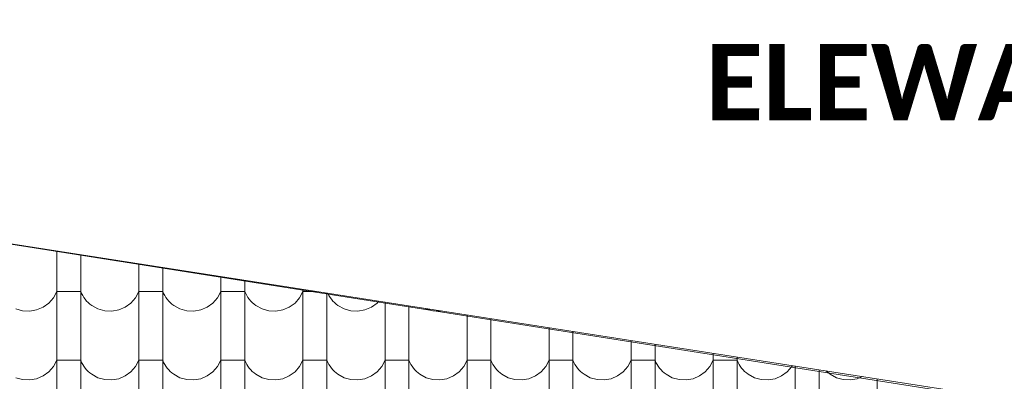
# Model space of a CAD drawing. Header units: millimetres. Extents: x -68772 to 137055, y -73300 to 19650.
# Tile 129 of 212: x 84814 to 87388, y -52340 to -51393. Entities that reach past the tile are written whole.
import ezdxf

# ---------------------------------------------------------------- set-up
doc = ezdxf.new("R2010")
doc.units = ezdxf.units.MM
doc.header["$MEASUREMENT"] = 0
for name, color, linetype, lineweight in [('Nowe_810-G Ogólne_Nr_pióra__1', 7, 'Continuous', 18), ('Nowe_810-G Ogólne_Nr_pióra__26', 13, 'Continuous', 18), ('Nowe_NIEWIDOCZNE DACHY_Nr_pióra__1', 7, 'Continuous', 18), ('TABELKA_Nr_pióra__7', 7, 'Continuous', 5)]:
    doc.layers.add(name, color=color, linetype=linetype, lineweight=lineweight)
doc.styles.add('GENERATED_STYLE_5', font='calibrib.ttf')

# ---------------------------------------------------------------- blocks, each defined once
blk = doc.blocks.new('*X68')
at = {"layer": 'Nowe_810-G Ogólne_Nr_pióra__26', "color": 13, "linetype": 'Continuous', "lineweight": 18}
for p, q in [((84910.8, -51998.6), (84910.8, -52034.4)), ((84973.2, -52008.3), (84973.2, -52034.4)), ((84910.8, -52034.4), (84910.8, -52214.5)), ((84973.2, -52034.4), (84973.2, -52214.5)), ((85125.3, -52032.1), (85125.3, -52034.4)), ((85125.3, -52034.4), (85125.3, -52214.5)), ((85187.7, -52041.8), (85187.7, -52214.5)), ((85339.8, -52065.6), (85339.8, -52214.5)), ((85402.2, -52075.4), (85402.2, -52214.5)), ((84890, -52134.9), (84902.1, -52121)), ((84902.1, -52121), (84910.8, -52104.7)), ((84942, -52104.7), (84910.8, -52104.7)), ((84973.2, -52104.7), (84942, -52104.7)), ((84973.2, -52104.7), (84975.6, -52110.1)), ((84975.6, -52110.1), (84978.4, -52115.4)), ((84978.4, -52115.4), (84981.5, -52120.4)), ((84981.5, -52120.4), (84985, -52125.2)), ((85104.5, -52134.9), (85116.6, -52121)), ((85116.6, -52121), (85125.3, -52104.7)), ((85156.5, -52104.7), (85125.3, -52104.7)), ((85187.7, -52104.7), (85156.5, -52104.7)), ((85187.7, -52104.7), (85190.1, -52110.1)), ((85190.1, -52110.1), (85192.9, -52115.4)), ((85192.9, -52115.4), (85196, -52120.4)), ((85196, -52120.4), (85199.5, -52125.2)), ((85319, -52134.9), (85331.1, -52121)), ((85331.1, -52121), (85339.8, -52104.7)), ((85371, -52104.7), (85339.8, -52104.7)), ((85402.2, -52104.7), (85371, -52104.7)), ((85402.2, -52104.7), (85404.6, -52110.1)), ((85404.6, -52110.1), (85407.4, -52115.4)), ((85407.4, -52115.4), (85410.5, -52120.4)), ((85410.5, -52120.4), (85414, -52125.2)), ((85533.5, -52134.9), (85545.6, -52121)), ((85545.6, -52121), (85554.3, -52104.7)), ((85554.3, -52099.1), (85554.3, -52214.5)), ((85585.5, -52104.7), (85554.3, -52104.7)), ((85590.1, -52104.7), (85585.5, -52104.7)), ((85616.7, -52108.9), (85616.7, -52214.5)), ((85618.7, -52109.2), (85619.1, -52110.1)), ((85619.1, -52110.1), (85621.9, -52115.4)), ((85621.9, -52115.4), (85625, -52120.4)), ((85625, -52120.4), (85628.5, -52125.2)), ((84858.1, -52153), (84875.1, -52145.8)), ((84875.1, -52145.8), (84890, -52134.9)), ((84985, -52125.2), (84988.8, -52129.7)), ((84988.8, -52129.7), (84992.9, -52133.9)), ((84992.9, -52133.9), (84997.4, -52137.8)), ((84997.4, -52137.8), (85002.1, -52141.4)), ((85002.1, -52141.4), (85018.3, -52150.3)), ((85072.6, -52153), (85089.6, -52145.8)), ((85089.6, -52145.8), (85104.5, -52134.9)), ((85199.5, -52125.2), (85203.3, -52129.7)), ((85203.3, -52129.7), (85207.4, -52133.9)), ((85207.4, -52133.9), (85211.9, -52137.8)), ((85211.9, -52137.8), (85216.6, -52141.4)), ((85216.6, -52141.4), (85232.8, -52150.3)), ((85287.1, -52153), (85304.1, -52145.8)), ((85304.1, -52145.8), (85319, -52134.9)), ((85414, -52125.2), (85417.8, -52129.7)), ((85417.8, -52129.7), (85421.9, -52133.9)), ((85421.9, -52133.9), (85426.4, -52137.8)), ((85426.4, -52137.8), (85431.1, -52141.4)), ((85431.1, -52141.4), (85447.3, -52150.3)), ((85501.6, -52153), (85518.6, -52145.8)), ((85518.6, -52145.8), (85533.5, -52134.9)), ((85628.5, -52125.2), (85632.3, -52129.7)), ((85632.3, -52129.7), (85636.4, -52133.9)), ((85636.4, -52133.9), (85640.9, -52137.8)), ((85640.9, -52137.8), (85645.6, -52141.4)), ((85645.6, -52141.4), (85661.8, -52150.3)), ((85716.1, -52153), (85733.1, -52145.8)), ((85733.1, -52145.8), (85748, -52134.9)), ((85748, -52134.9), (85752.3, -52130)), ((85768.8, -52132.6), (85768.8, -52214.5)), ((85831.2, -52142.4), (85831.2, -52214.5)), ((85873.9, -52149), (85876.3, -52150.3)), ((84803.8, -52150.3), (84821.5, -52155.3)), ((84821.5, -52155.3), (84839.9, -52156.3)), ((84839.9, -52156.3), (84858.1, -52153)), ((85018.3, -52150.3), (85036, -52155.3)), ((85036, -52155.3), (85054.4, -52156.3)), ((85054.4, -52156.3), (85072.6, -52153)), ((85232.8, -52150.3), (85250.5, -52155.3)), ((85250.5, -52155.3), (85268.9, -52156.3)), ((85268.9, -52156.3), (85287.1, -52153)), ((85447.3, -52150.3), (85465, -52155.3)), ((85465, -52155.3), (85483.4, -52156.3)), ((85483.4, -52156.3), (85501.6, -52153)), ((85661.8, -52150.3), (85679.5, -52155.3)), ((85679.5, -52155.3), (85697.9, -52156.3)), ((85697.9, -52156.3), (85716.1, -52153)), ((85876.3, -52150.3), (85894, -52155.3)), ((85894, -52155.3), (85912.4, -52156.3)), ((85912.4, -52156.3), (85916.1, -52155.6)), ((85983.3, -52166.1), (85983.3, -52214.5)), ((86045.7, -52175.9), (86045.7, -52214.5)), ((86197.8, -52199.6), (86197.8, -52214.5)), ((84910.8, -52214.5), (84910.8, -52394.5)), ((84973.2, -52214.5), (84973.2, -52394.5)), ((85125.3, -52214.5), (85125.3, -52394.5)), ((85187.7, -52214.5), (85187.7, -52394.5)), ((85339.8, -52214.5), (85339.8, -52394.5)), ((85402.2, -52214.5), (85402.2, -52394.5)), ((85554.3, -52214.5), (85554.3, -52394.5)), ((85616.7, -52214.5), (85616.7, -52394.5)), ((85768.8, -52214.5), (85768.8, -52394.5)), ((85831.2, -52214.5), (85831.2, -52394.5)), ((85983.3, -52214.5), (85983.3, -52394.5)), ((86045.7, -52214.5), (86045.7, -52394.5)), ((86197.8, -52214.5), (86197.8, -52394.5)), ((86260.2, -52209.4), (86260.2, -52214.5)), ((86260.2, -52214.5), (86260.2, -52394.5)), ((86412.3, -52233.1), (86412.3, -52394.5)), ((86474.7, -52242.9), (86474.7, -52394.5)), ((86626.8, -52266.6), (86626.8, -52394.5)), ((86689.2, -52276.4), (86689.2, -52394.5)), ((84890, -52315), (84902.1, -52301)), ((84902.1, -52301), (84910.8, -52284.7)), ((84942, -52284.7), (84910.8, -52284.7)), ((84973.2, -52284.7), (84942, -52284.7)), ((84973.2, -52284.7), (84975.6, -52290.2)), ((84975.6, -52290.2), (84978.4, -52295.4)), ((84978.4, -52295.4), (84981.5, -52300.4)), ((84981.5, -52300.4), (84985, -52305.2)), ((85104.5, -52315), (85116.6, -52301)), ((85116.6, -52301), (85125.3, -52284.7)), ((85156.5, -52284.7), (85125.3, -52284.7)), ((85187.7, -52284.7), (85156.5, -52284.7)), ((85187.7, -52284.7), (85190.1, -52290.2)), ((85190.1, -52290.2), (85192.9, -52295.4)), ((85192.9, -52295.4), (85196, -52300.4)), ((85196, -52300.4), (85199.5, -52305.2)), ((85319, -52315), (85331.1, -52301)), ((85331.1, -52301), (85339.8, -52284.7)), ((85371, -52284.7), (85339.8, -52284.7)), ((85402.2, -52284.7), (85371, -52284.7)), ((85402.2, -52284.7), (85404.6, -52290.2)), ((85404.6, -52290.2), (85407.4, -52295.4)), ((85407.4, -52295.4), (85410.5, -52300.4)), ((85410.5, -52300.4), (85414, -52305.2)), ((85533.5, -52315), (85545.6, -52301)), ((85545.6, -52301), (85554.3, -52284.7)), ((85585.5, -52284.7), (85554.3, -52284.7)), ((85616.7, -52284.7), (85585.5, -52284.7)), ((85616.7, -52284.7), (85619.1, -52290.2)), ((85619.1, -52290.2), (85621.9, -52295.4)), ((85621.9, -52295.4), (85625, -52300.4)), ((85625, -52300.4), (85628.5, -52305.2)), ((85748, -52315), (85760.1, -52301)), ((85760.1, -52301), (85768.8, -52284.7)), ((85800, -52284.7), (85768.8, -52284.7)), ((85831.2, -52284.7), (85800, -52284.7)), ((85831.2, -52284.7), (85833.6, -52290.2)), ((85833.6, -52290.2), (85836.4, -52295.4)), ((85836.4, -52295.4), (85839.5, -52300.4)), ((85839.5, -52300.4), (85843, -52305.2)), ((85962.5, -52315), (85974.6, -52301)), ((85974.6, -52301), (85983.3, -52284.7)), ((86014.5, -52284.7), (85983.3, -52284.7)), ((86045.7, -52284.7), (86014.5, -52284.7)), ((86045.7, -52284.7), (86048.1, -52290.2)), ((86048.1, -52290.2), (86050.9, -52295.4)), ((86050.9, -52295.4), (86054, -52300.4)), ((86054, -52300.4), (86057.5, -52305.2)), ((86177, -52315), (86189.1, -52301)), ((86189.1, -52301), (86197.8, -52284.7)), ((86229, -52284.7), (86197.8, -52284.7)), ((86260.2, -52284.7), (86229, -52284.7)), ((86260.2, -52284.7), (86262.6, -52290.2)), ((86262.6, -52290.2), (86265.4, -52295.4)), ((86265.4, -52295.4), (86268.5, -52300.4)), ((86268.5, -52300.4), (86272, -52305.2)), ((86391.5, -52315), (86403.6, -52301)), ((86403.6, -52301), (86412.3, -52284.7)), ((86443.5, -52284.7), (86412.3, -52284.7)), ((86474.7, -52284.7), (86443.5, -52284.7)), ((86474.7, -52284.7), (86477.1, -52290.2)), ((86477.1, -52290.2), (86479.9, -52295.4)), ((86479.9, -52295.4), (86483, -52300.4)), ((86483, -52300.4), (86486.5, -52305.2)), ((86606, -52315), (86618.1, -52301)), ((86618.1, -52301), (86626.8, -52284.7)), ((86658, -52284.7), (86626.8, -52284.7)), ((86689.2, -52284.7), (86658, -52284.7)), ((86689.2, -52284.7), (86691.6, -52290.2)), ((86691.6, -52290.2), (86694.4, -52295.4)), ((86694.4, -52295.4), (86697.5, -52300.4)), ((86697.5, -52300.4), (86701, -52305.2)), ((86820.5, -52315), (86832.6, -52301)), ((86832.6, -52301), (86833.7, -52299)), ((86841.3, -52300.1), (86841.3, -52394.5)), ((84858.1, -52333.1), (84875.1, -52325.8)), ((84875.1, -52325.8), (84890, -52315)), ((84985, -52305.2), (84988.8, -52309.7)), ((84988.8, -52309.7), (84992.9, -52314)), ((84992.9, -52314), (84997.4, -52317.9)), ((84997.4, -52317.9), (85002.1, -52321.5)), ((85002.1, -52321.5), (85018.3, -52330.4)), ((85072.6, -52333.1), (85089.6, -52325.8)), ((85089.6, -52325.8), (85104.5, -52315)), ((85199.5, -52305.2), (85203.3, -52309.7)), ((85203.3, -52309.7), (85207.4, -52314)), ((85207.4, -52314), (85211.9, -52317.9)), ((85211.9, -52317.9), (85216.6, -52321.5)), ((85216.6, -52321.5), (85232.8, -52330.4)), ((85287.1, -52333.1), (85304.1, -52325.8)), ((85304.1, -52325.8), (85319, -52315)), ((85414, -52305.2), (85417.8, -52309.7)), ((85417.8, -52309.7), (85421.9, -52314)), ((85421.9, -52314), (85426.4, -52317.9)), ((85426.4, -52317.9), (85431.1, -52321.5)), ((85431.1, -52321.5), (85447.3, -52330.4)), ((85501.6, -52333.1), (85518.6, -52325.8)), ((85518.6, -52325.8), (85533.5, -52315)), ((85628.5, -52305.2), (85632.3, -52309.7)), ((85632.3, -52309.7), (85636.4, -52314)), ((85636.4, -52314), (85640.9, -52317.9)), ((85640.9, -52317.9), (85645.6, -52321.5)), ((85645.6, -52321.5), (85661.8, -52330.4)), ((85716.1, -52333.1), (85733.1, -52325.8)), ((85733.1, -52325.8), (85748, -52315)), ((85843, -52305.2), (85846.8, -52309.7)), ((85846.8, -52309.7), (85850.9, -52314)), ((85850.9, -52314), (85855.4, -52317.9)), ((85855.4, -52317.9), (85860.1, -52321.5)), ((85860.1, -52321.5), (85876.3, -52330.4)), ((85930.6, -52333.1), (85947.6, -52325.8)), ((85947.6, -52325.8), (85962.5, -52315)), ((86057.5, -52305.2), (86061.3, -52309.7)), ((86061.3, -52309.7), (86065.4, -52314)), ((86065.4, -52314), (86069.9, -52317.9)), ((86069.9, -52317.9), (86074.6, -52321.5)), ((86074.6, -52321.5), (86090.8, -52330.4)), ((86145.1, -52333.1), (86162.1, -52325.8)), ((86162.1, -52325.8), (86177, -52315)), ((86272, -52305.2), (86275.8, -52309.7)), ((86275.8, -52309.7), (86279.9, -52314)), ((86279.9, -52314), (86284.4, -52317.9)), ((86284.4, -52317.9), (86289.1, -52321.5)), ((86289.1, -52321.5), (86305.3, -52330.4)), ((86359.6, -52333.1), (86376.6, -52325.8)), ((86376.6, -52325.8), (86391.5, -52315)), ((86486.5, -52305.2), (86490.3, -52309.7)), ((86490.3, -52309.7), (86494.4, -52314)), ((86494.4, -52314), (86498.9, -52317.9)), ((86498.9, -52317.9), (86503.6, -52321.5)), ((86503.6, -52321.5), (86519.8, -52330.4)), ((86574.1, -52333.1), (86591.1, -52325.8)), ((86591.1, -52325.8), (86606, -52315)), ((86701, -52305.2), (86704.8, -52309.7)), ((86704.8, -52309.7), (86708.9, -52314)), ((86708.9, -52314), (86713.4, -52317.9)), ((86713.4, -52317.9), (86718.1, -52321.5)), ((86718.1, -52321.5), (86734.3, -52330.4)), ((86788.6, -52333.1), (86805.6, -52325.8)), ((86805.6, -52325.8), (86820.5, -52315)), ((86903.7, -52309.9), (86903.7, -52394.5)), ((86922.3, -52312.8), (86923.4, -52314)), ((86923.4, -52314), (86927.9, -52317.9)), ((86927.9, -52317.9), (86932.6, -52321.5)), ((86932.6, -52321.5), (86948.8, -52330.4)), ((87003.1, -52333.1), (87016.3, -52327.5)), ((84803.8, -52330.4), (84821.5, -52335.4)), ((84821.5, -52335.4), (84839.9, -52336.3)), ((84839.9, -52336.3), (84858.1, -52333.1)), ((85018.3, -52330.4), (85036, -52335.4)), ((85036, -52335.4), (85054.4, -52336.3)), ((85054.4, -52336.3), (85072.6, -52333.1)), ((85232.8, -52330.4), (85250.5, -52335.4)), ((85250.5, -52335.4), (85268.9, -52336.3)), ((85268.9, -52336.3), (85287.1, -52333.1)), ((85447.3, -52330.4), (85465, -52335.4)), ((85465, -52335.4), (85483.4, -52336.3)), ((85483.4, -52336.3), (85501.6, -52333.1)), ((85661.8, -52330.4), (85679.5, -52335.4)), ((85679.5, -52335.4), (85697.9, -52336.3)), ((85697.9, -52336.3), (85716.1, -52333.1)), ((85876.3, -52330.4), (85894, -52335.4)), ((85894, -52335.4), (85912.4, -52336.3)), ((85912.4, -52336.3), (85930.6, -52333.1)), ((86090.8, -52330.4), (86108.5, -52335.4)), ((86108.5, -52335.4), (86126.9, -52336.3)), ((86126.9, -52336.3), (86145.1, -52333.1)), ((86305.3, -52330.4), (86323, -52335.4)), ((86323, -52335.4), (86341.4, -52336.3)), ((86341.4, -52336.3), (86359.6, -52333.1)), ((86519.8, -52330.4), (86537.5, -52335.4)), ((86537.5, -52335.4), (86555.9, -52336.3)), ((86555.9, -52336.3), (86574.1, -52333.1)), ((86734.3, -52330.4), (86752, -52335.4)), ((86752, -52335.4), (86770.4, -52336.3)), ((86770.4, -52336.3), (86788.6, -52333.1)), ((86948.8, -52330.4), (86966.5, -52335.4)), ((86966.5, -52335.4), (86984.9, -52336.3)), ((86984.9, -52336.3), (87003.1, -52333.1)), ((87055.8, -52333.6), (87055.8, -52394.5))]:
    blk.add_line(p, q, dxfattribs=at)
blk = doc.blocks.new('Wypełnienie_12', base_point=(0, 2000))
at = {"layer": 'Nowe_810-G Ogólne_Nr_pióra__1', "color": 7, "linetype": 'Continuous', "lineweight": 18}
blk.add_line((83853.9, -51833.5), (88332.8, -52533.1), dxfattribs=at)
at = {"layer": 'Nowe_810-G Ogólne_Nr_pióra__26', "color": 13, "linetype": 'Continuous', "lineweight": 18}
blk.add_blockref('*X68', (0, 0), dxfattribs=at)

msp = doc.modelspace()

# ---------------------------------------------------------------- linework, layer by layer
at = {"layer": 'Nowe_NIEWIDOCZNE DACHY_Nr_pióra__1', "color": 7, "linetype": 'Continuous', "lineweight": 18}
msp.add_line((83853.9, -51833.5), (88329.2, -52538.3), dxfattribs=at)

# ---------------------------------------------------------------- block references
at = {"layer": 'Nowe_810-G Ogólne_Nr_pióra__26', "color": 13, "linetype": 'Continuous', "lineweight": 18}
msp.add_blockref('Wypełnienie_12', (0, 2000), dxfattribs=at)

# ---------------------------------------------------------------- texts
at = {"layer": 'TABELKA_Nr_pióra__7', "color": 7, "linetype": 'Continuous', "lineweight": 5, "insert": (86607, -51558), "char_height": 200, "attachment_point": 4, "style": 'GENERATED_STYLE_5'}
msp.add_mtext('\\A1;ELEWACJA PÓŁNOCNA', dxfattribs=at)

doc.saveas('drawing.dxf')
